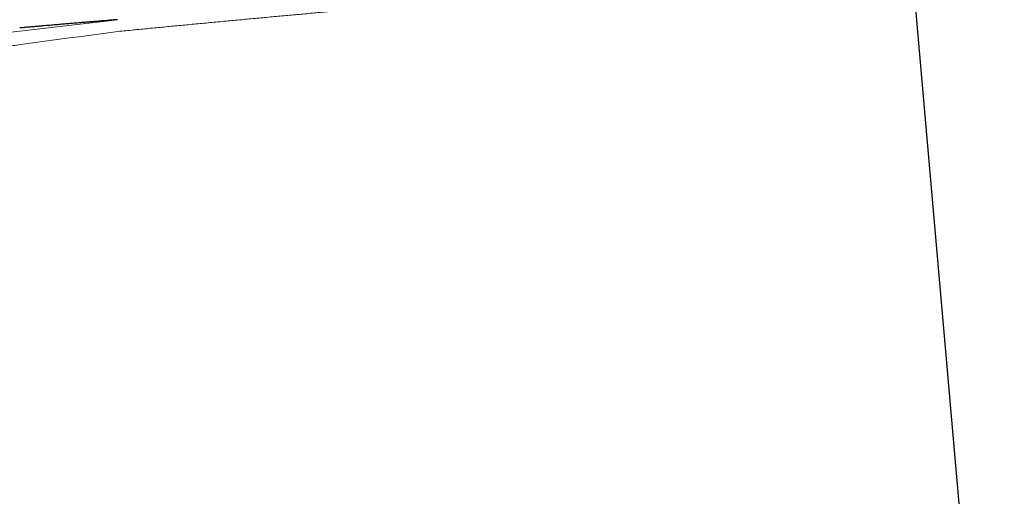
# Model space of a CAD drawing. Header units: millimetres. Extents: x 8 to 532, y 12 to 403.
# Tile 3 of 46: x 103 to 161, y 336 to 364. Entities that reach past the tile are written whole.
import ezdxf

# ---------------------------------------------------------------- set-up
doc = ezdxf.new("R2010")
doc.units = ezdxf.units.MM

msp = doc.modelspace()

# ---------------------------------------------------------------- linework, layer by layer
at = {"color": 7, "linetype": 'Continuous', "lineweight": 30}
msp.add_line((161.484, 304.683), (156.022, 367.108), dxfattribs=at)
at = {"color": 8, "linetype": 'Continuous', "lineweight": 0}
msp.add_line((103.359, 363.124), (109.118, 363.796), dxfattribs=at)
at = {"color": 8, "linetype": 'Continuous', "lineweight": 0, "flags": 128}
msp.add_lwpolyline([(109.147, 363.098), (108.428, 363.003), (107.709, 362.907), (106.991, 362.811), (106.272, 362.715), (105.553, 362.617), (104.835, 362.52), (104.116, 362.421), (103.398, 362.322)], dxfattribs=at)
at = {"color": 8, "linetype": 'Continuous', "lineweight": 0}
for points, knots in [([(130.916, 365.065), (130.617, 365.04), (130.016, 364.991), (129.111, 364.916), (128.198, 364.84), (127.279, 364.763), (126.352, 364.684), (125.418, 364.604), (124.503, 364.524), (123.608, 364.446), (122.732, 364.369), (121.851, 364.29), (120.963, 364.211), (120.069, 364.13), (119.17, 364.048), (118.264, 363.965), (117.352, 363.881), (116.433, 363.795), (115.509, 363.709), (114.579, 363.621), (113.66, 363.534), (112.754, 363.447), (111.86, 363.361), (110.961, 363.274), (110.056, 363.186), (109.451, 363.127), (109.147, 363.097)], [0, 0, 0, 0, 0.04121, 0.0827566, 0.1246397, 0.1668595, 0.209416, 0.2523091, 0.2955389, 0.335462, 0.3756682, 0.4161573, 0.4569294, 0.4979846, 0.5393228, 0.5809441, 0.6228485, 0.665036, 0.7075066, 0.7502603, 0.7932972, 0.8341343, 0.875223, 0.9165636, 0.9581559, 1, 1, 1, 1]), ([(35.733, 356.178), (37.54, 356.346), (41.155, 356.68), (46.574, 357.188), (51.991, 357.701), (57.406, 358.222), (62.819, 358.751), (68.23, 359.291), (73.82, 359.86), (79.588, 360.462), (85.534, 361.099), (91.478, 361.754), (97.42, 362.426), (101.379, 362.891), (103.359, 363.124)], [0, 0, 0, 0, 0.080002, 0.159999, 0.239995, 0.319991, 0.399988, 0.479988, 0.559991, 0.647998, 0.736006, 0.824011, 0.91201, 1, 1, 1, 1]), ([(103.398, 362.322), (103.104, 362.282), (102.52, 362.201), (101.647, 362.081), (100.779, 361.962), (99.918, 361.844), (99.068, 361.727), (98.229, 361.613), (97.401, 361.5), (96.579, 361.388), (95.758, 361.276), (94.936, 361.164), (94.116, 361.053), (93.301, 360.943), (92.493, 360.834), (91.691, 360.726), (90.895, 360.619), (90.105, 360.513), (89.322, 360.409), (88.544, 360.305), (87.773, 360.202), (87.008, 360.101), (86.249, 360), (85.496, 359.9), (84.725, 359.799), (83.935, 359.695), (83.128, 359.589), (82.329, 359.485), (81.537, 359.381), (80.776, 359.282), (80.045, 359.188), (79.345, 359.097), (78.65, 359.008), (77.962, 358.919), (77.28, 358.832), (76.604, 358.745), (75.912, 358.657), (75.205, 358.568), (74.483, 358.476), (73.768, 358.386), (73.06, 358.297), (72.376, 358.212), (71.713, 358.129), (71.073, 358.05), (70.623, 357.994), (70.36, 357.962), (70.282, 357.952), (70.205, 357.943), (70.128, 357.933), (70.052, 357.924), (69.987, 357.916), (69.932, 357.909), (69.885, 357.904), (69.837, 357.898), (69.785, 357.891), (69.729, 357.884), (69.667, 357.877), (69.34, 357.837), (68.65, 357.752), (67.601, 357.625), (66.456, 357.487), (65.285, 357.346), (64.087, 357.204), (62.863, 357.059), (61.644, 356.916), (60.432, 356.776), (59.225, 356.637), (58.025, 356.5), (56.831, 356.365), (55.623, 356.229), (54.403, 356.094), (53.171, 355.958), (51.946, 355.824), (50.726, 355.693), (49.514, 355.563), (48.308, 355.436), (47.108, 355.311), (45.915, 355.187), (44.729, 355.066), (43.549, 354.947), (42.375, 354.83), (41.231, 354.717), (40.114, 354.608), (39.026, 354.503), (37.943, 354.4), (36.866, 354.299), (36.15, 354.232), (35.793, 354.199)], [0, 0, 0, 0, 0.013039, 0.025986, 0.038843, 0.051608, 0.064282, 0.076641, 0.088912, 0.101095, 0.11319, 0.125441, 0.137601, 0.149669, 0.161645, 0.17353, 0.185324, 0.197025, 0.208635, 0.220154, 0.231581, 0.242916, 0.25416, 0.265312, 0.276373, 0.288434, 0.300384, 0.312223, 0.323952, 0.335569, 0.346035, 0.356409, 0.366691, 0.376882, 0.386981, 0.396988, 0.406904, 0.417706, 0.428397, 0.438978, 0.449447, 0.459806, 0.469374, 0.478846, 0.488221, 0.489369, 0.490516, 0.491662, 0.492806, 0.493944, 0.495007, 0.495695, 0.496384, 0.497097, 0.497854, 0.498679, 0.499591, 0.500592, 0.513211, 0.530217, 0.547146, 0.563998, 0.582191, 0.600294, 0.618308, 0.636231, 0.654064, 0.671807, 0.68946, 0.707023, 0.725327, 0.743531, 0.761637, 0.779644, 0.797552, 0.815362, 0.833073, 0.850686, 0.8682, 0.885616, 0.902933, 0.920152, 0.936296, 0.952353, 0.968323, 0.984205, 1, 1, 1, 1])]:
    msp.add_open_spline(points, degree=3, knots=knots, dxfattribs=at)
at = {"color": 7, "linetype": 'Continuous', "lineweight": 30}
msp.add_open_spline([(109.11, 363.795), (109.042, 363.79), (108.906, 363.778), (108.701, 363.762), (108.496, 363.745), (108.296, 363.728), (108.101, 363.712), (107.95, 363.7), (107.84, 363.691), (107.771, 363.685), (107.703, 363.679), (107.635, 363.674), (107.568, 363.668), (107.499, 363.662), (107.423, 363.656), (107.339, 363.649), (107.246, 363.641), (107.147, 363.633), (107.042, 363.624), (106.928, 363.615), (106.805, 363.604), (106.673, 363.593), (106.533, 363.581), (106.387, 363.569), (106.233, 363.556), (106.076, 363.543), (105.915, 363.529), (105.751, 363.515), (105.58, 363.5), (105.403, 363.485), (105.22, 363.469), (105.031, 363.453), (104.835, 363.436), (104.633, 363.419), (104.425, 363.4), (104.211, 363.382), (103.993, 363.363), (103.77, 363.343), (103.553, 363.324), (103.41, 363.311), (103.343, 363.305)], degree=3, knots=[0, 0, 0, 0, 0.035062, 0.071097, 0.106698, 0.14143, 0.175197, 0.207997, 0.220117, 0.232099, 0.243943, 0.255651, 0.267221, 0.279002, 0.291669, 0.306646, 0.322715, 0.339876, 0.35813, 0.377476, 0.399189, 0.42213, 0.4463, 0.471699, 0.498327, 0.526183, 0.553574, 0.582057, 0.611632, 0.642299, 0.674059, 0.706912, 0.740857, 0.775894, 0.812023, 0.849245, 0.886866, 0.92554, 0.965269, 1, 1, 1, 1], dxfattribs=at)

doc.saveas('drawing.dxf')
